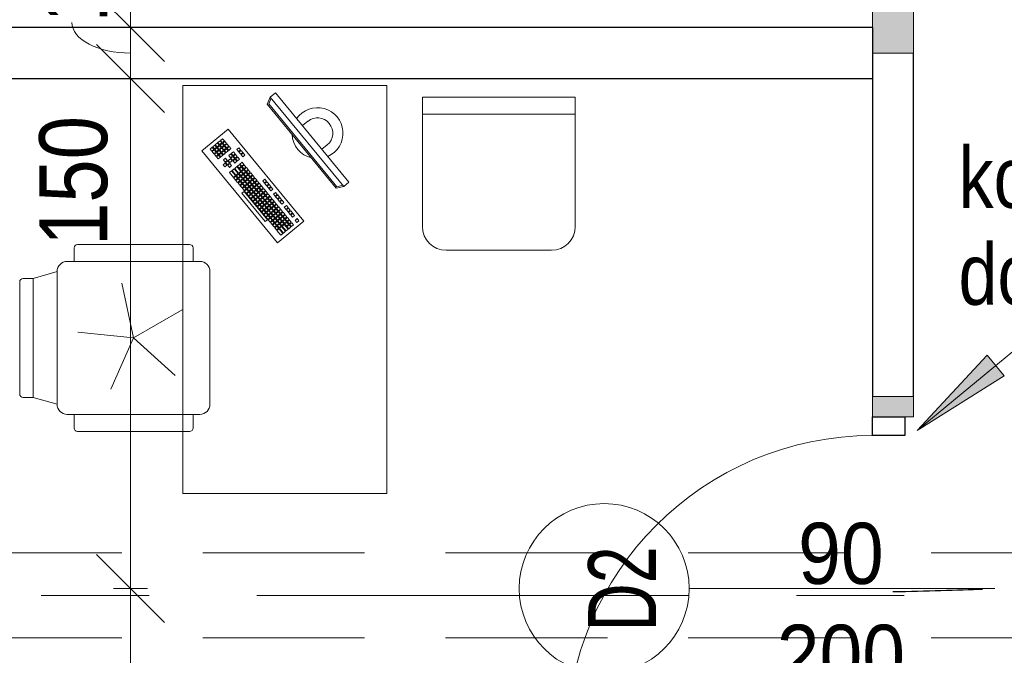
# Model space of a CAD drawing. Header units: centimetres. Extents: x -1631 to 21770, y -8842 to 3590.
# Tile 46 of 87: x 34 to 324, y 391 to 578. Entities that reach past the tile are written whole.
import ezdxf

# ---------------------------------------------------------------- set-up
doc = ezdxf.new("R2010")
doc.units = ezdxf.units.CM
for name, pattern in [('Dash', [60, 30, -30]), ('Oś', [222.25, 127, -31.75, 31.75, -31.75]), ('Ukryte', [71.438, 47.625, -23.813])]:
    doc.linetypes.add(name, pattern=pattern)
for name, color, linetype, lineweight in [('A-ANNO-DIMS', 211, 'Continuous', 13), ('A-ANNO-DIMS-100', 211, 'Continuous', 13), ('A-ANNO-NOTE', 131, 'Continuous', 9), ('A-DETL', 90, 'Continuous', 9), ('A-DETL-GENF', 92, 'Continuous', 9), ('A-DETL-HDLN', 90, 'Ukryte', 9), ('A-DETL-MEDM', 33, 'Continuous', 13), ('A-DOOR', 31, 'Continuous', 13), ('A-WALL', 113, 'Continuous', 13), ('A-WALL-PATT', 111, 'Continuous', 13), ('G-ANNO-TEXT', 231, 'Continuous', 13), ('I-FURN', 30, 'Continuous', 9), ('S-GRID', 1, 'Continuous', 13)]:
    doc.layers.add(name, color=color, linetype=linetype, lineweight=lineweight)
doc.styles.add('Arial', font='arial.ttf', dxfattribs={"width": 0.9, "height": 18})
doc.styles.add('Arial Narrow_5', font='ARIALN.TTF', dxfattribs={"height": 20})
doc.styles.add('Arial Narrow_6', font='ARIALN.TTF', dxfattribs={"height": 18})
doc.styles.add('Arial_1', font='arial.ttf', dxfattribs={"width": 0.7, "height": 20})
doc.dimstyles.new('Diagonal_1_100__0__wewnętrzne', dxfattribs={"dimscale": 30.48, "dimtxt": 20.468619, "dimasz": 0.656168, "dimexe": 0.164042, "dimexo": 0.0625, "dimgap": 0.032808, "dimtad": 1, "dimdec": 0, "dimdsep": 46, "dimtxsty": 'Arial Narrow_5', "dimblk1": 'OBLIQUE', "dimblk2": 'OBLIQUE', "dimsah": 1, "dimcen": 0.09, "dimazin": 0, "dimtfac": 1, "dimtdec": 4, "dimtix": 1, "dimtmove": 1, "dimatfit": 3, "dimfxl": 0, "dimtvp": 1, "dimtolj": 1, "dimtzin": 0, "dimarcsym": 0})
doc.dimstyles.new('Diagonal_1_100__0__wewnętrzne_1', dxfattribs={"dimscale": 30.48, "dimtxt": 20.468619, "dimasz": 0.656168, "dimexe": 0.164042, "dimexo": 0.0625, "dimgap": 0.032808, "dimtad": 1, "dimdec": 0, "dimdsep": 46, "dimtxsty": 'Arial Narrow_5', "dimblk1": 'OBLIQUE', "dimblk2": 'OBLIQUE', "dimsah": 1, "dimcen": 0.09, "dimazin": 0, "dimtfac": 1, "dimtdec": 4, "dimtix": 1, "dimtmove": 0, "dimatfit": 3, "dimfxl": 0, "dimtvp": 1, "dimtolj": 1, "dimtzin": 0, "dimarcsym": 0})
doc.dimstyles.new('Diagonal_1_100__0__wewnętrzne_2', dxfattribs={"dimscale": 30.48, "dimtxt": 20.468619, "dimasz": 0.656168, "dimexe": 0.164042, "dimexo": 0.0625, "dimgap": 0.032808, "dimtad": 1, "dimdec": 0, "dimdsep": 46, "dimtxsty": 'Arial Narrow_5', "dimblk1": 'OBLIQUE', "dimblk2": 'OBLIQUE', "dimsah": 1, "dimcen": 0.09, "dimazin": 0, "dimtfac": 1, "dimtdec": 4, "dimtix": 1, "dimtmove": 2, "dimatfit": 3, "dimfxl": 0, "dimtvp": 1, "dimtolj": 1, "dimtzin": 0, "dimarcsym": 0})

# ---------------------------------------------------------------- blocks, each defined once
blk = doc.blocks.new('DRZWI 1S - automatyczna etykieta - Drzwi 90-2322410-5_piętro III __10_50 m_ - stan projektowany')
at = {"layer": 'A-DETL-GENF'}
for p, q in [((-50.5, 3.5), (-45, 3.5)), ((-50.5, -6), (-50.5, 3.5)), ((-45, 3.5), (-45, -6)), ((45, 3.5), (50.5, 3.5)), ((45, -6), (45, 3.5)), ((50.5, 3.5), (50.5, -6)), ((-45, -6), (-50.5, -6)), ((50.5, -6), (45, -6))]:
    blk.add_line(p, q, dxfattribs=at)
at = {"layer": 'A-DETL-MEDM', "lineweight": 25}
for p, q in [((-50.5, -6), (-50.5, 3.5)), ((-50.5, 3.5), (-45, 3.5)), ((-45, 3.5), (-45, -6)), ((45, 3.5), (45, -6)), ((50.5, 3.5), (45, 3.5)), ((50.5, -6), (50.5, 3.5)), ((-45, -6), (-50.5, -6)), ((45, -6), (50.5, -6))]:
    blk.add_line(p, q, dxfattribs=at)
at = {"layer": 'A-DOOR'}
blk.add_line((45, -6), (45, -96), dxfattribs=at)
blk.add_arc((45, -6), 90, 180, 270, dxfattribs=at)
blk = doc.blocks.new('biurko lekarskie 60x120 - biurko lekarskie 60x120-1270917-5_piętro III __10_50 m_ - stan projektowany')
at = {"layer": 'I-FURN'}
for p, q in [((-76.23, 30), (43.77, 30)), ((-76.23, -30), (-76.23, 30)), ((43.77, 30), (43.77, -30)), ((-2.52, 2.15), (24.52, 24.38)), ((24.52, 24.38), (30.87, 16.66)), ((23.52, 20.71), (22.9, 20.21)), ((24.03, 20.1), (23.52, 20.71)), ((24.29, 21.35), (23.67, 20.84)), ((23.67, 20.84), (24.18, 20.22)), ((24.18, 20.22), (24.8, 20.73)), ((24.8, 20.73), (24.29, 21.35)), ((24.93, 20.58), (24.31, 20.07)), ((25.06, 21.99), (24.45, 21.48)), ((24.45, 21.48), (24.95, 20.86)), ((25.43, 19.96), (24.93, 20.58)), ((24.95, 20.86), (25.57, 21.37)), ((25.57, 21.37), (25.06, 21.99)), ((25.7, 21.21), (25.08, 20.7)), ((25.08, 20.7), (25.59, 20.09)), ((25.59, 20.09), (26.21, 20.59)), ((26.21, 20.59), (25.7, 21.21)), ((26.33, 20.44), (25.72, 19.93)), ((26.84, 19.82), (26.33, 20.44)), ((20.43, 18.17), (19.81, 17.67)), ((19.81, 17.67), (20.32, 17.05)), ((20.32, 17.05), (20.94, 17.56)), ((20.94, 17.56), (20.43, 18.17)), ((21.06, 17.4), (20.45, 16.89)), ((21.57, 16.78), (21.06, 17.4)), ((21.84, 18.04), (21.22, 17.53)), ((21.22, 17.53), (21.73, 16.91)), ((21.73, 16.91), (22.34, 17.42)), ((22.34, 17.42), (21.84, 18.04)), ((22.75, 20.08), (22.13, 19.57)), ((22.13, 19.57), (22.64, 18.95)), ((22.64, 18.95), (23.25, 19.46)), ((23.25, 19.46), (22.75, 20.08)), ((23.38, 19.31), (22.76, 18.8)), ((22.76, 18.8), (23.27, 18.18)), ((22.9, 20.21), (23.41, 19.59)), ((23.27, 18.18), (23.89, 18.69)), ((23.89, 18.69), (23.38, 19.31)), ((24.02, 18.53), (23.4, 18.03)), ((23.4, 18.03), (23.91, 17.41)), ((23.41, 19.59), (24.03, 20.1)), ((24.15, 19.94), (23.54, 19.43)), ((23.54, 19.43), (24.04, 18.82)), ((23.91, 17.41), (24.52, 17.92)), ((24.52, 17.92), (24.02, 18.53)), ((24.65, 17.76), (24.03, 17.25)), ((24.04, 18.82), (24.66, 19.32)), ((24.66, 19.32), (24.15, 19.94)), ((24.79, 19.17), (24.17, 18.66)), ((24.17, 18.66), (24.68, 18.04)), ((24.31, 20.07), (24.82, 19.45)), ((25.16, 17.14), (24.65, 17.76)), ((24.68, 18.04), (25.3, 18.55)), ((25.3, 18.55), (24.79, 19.17)), ((25.42, 18.4), (24.81, 17.89)), ((24.81, 17.89), (25.31, 17.27)), ((24.82, 19.45), (25.43, 19.96)), ((25.56, 19.81), (24.94, 19.3)), ((24.94, 19.3), (25.45, 18.68)), ((25.31, 17.27), (25.93, 17.78)), ((25.93, 17.78), (25.42, 18.4)), ((26.06, 17.63), (25.44, 17.12)), ((25.45, 18.68), (26.07, 19.19)), ((26.07, 19.19), (25.56, 19.81)), ((26.2, 19.03), (25.58, 18.52)), ((25.58, 18.52), (26.09, 17.91)), ((25.72, 19.93), (26.22, 19.31)), ((26.57, 17.01), (26.06, 17.63)), ((26.09, 17.91), (26.7, 18.41)), ((26.7, 18.41), (26.2, 19.03)), ((26.83, 18.26), (26.21, 17.75)), ((26.21, 17.75), (26.72, 17.13)), ((26.22, 19.31), (26.84, 19.82)), ((26.97, 19.67), (26.35, 19.16)), ((26.35, 19.16), (26.86, 18.54)), ((26.72, 17.13), (27.34, 17.64)), ((27.34, 17.64), (26.83, 18.26)), ((26.86, 18.54), (27.48, 19.05)), ((27.48, 19.05), (26.97, 19.67)), ((27.6, 18.9), (26.99, 18.39)), ((26.99, 18.39), (27.49, 17.77)), ((27.49, 17.77), (28.11, 18.28)), ((28.11, 18.28), (27.6, 18.9)), ((30.87, 16.66), (3.83, -5.57)), ((16.57, 15), (15.95, 14.49)), ((15.95, 14.49), (16.46, 13.87)), ((17.08, 14.38), (16.57, 15)), ((18.11, 16.27), (16.72, 15.13)), ((16.72, 15.13), (17.23, 14.51)), ((17.23, 14.51), (18.62, 15.65)), ((18.75, 15.5), (17.36, 14.35)), ((17.86, 13.74), (19.26, 14.88)), ((19.38, 14.72), (17.99, 13.58)), ((18.62, 15.65), (18.11, 16.27)), ((19.26, 14.88), (18.75, 15.5)), ((19.89, 14.11), (19.38, 14.72)), ((20.29, 16.77), (19.67, 16.26)), ((19.67, 16.26), (20.18, 15.64)), ((20.18, 15.64), (20.8, 16.15)), ((20.8, 16.15), (20.29, 16.77)), ((20.45, 16.89), (20.95, 16.28)), ((21.56, 15.22), (20.94, 14.71)), ((20.94, 14.71), (21.45, 14.1)), ((20.95, 16.28), (21.57, 16.78)), ((21.7, 16.63), (21.08, 16.12)), ((21.08, 16.12), (21.59, 15.5)), ((21.45, 14.1), (22.07, 14.6)), ((22.07, 14.6), (21.56, 15.22)), ((21.59, 15.5), (22.21, 16.01)), ((22.21, 16.01), (21.7, 16.63)), ((22.33, 15.86), (21.72, 15.35)), ((21.72, 15.35), (22.22, 14.73)), ((22.22, 14.73), (22.84, 15.24)), ((22.84, 15.24), (22.33, 15.86)), ((22.97, 15.08), (22.35, 14.58)), ((22.35, 14.58), (22.86, 13.96)), ((23.11, 16.49), (22.49, 15.98)), ((22.49, 15.98), (23, 15.37)), ((23.48, 14.47), (22.97, 15.08)), ((23, 15.37), (23.61, 15.87)), ((23.61, 15.87), (23.11, 16.49)), ((23.74, 15.72), (23.12, 15.21)), ((23.12, 15.21), (23.63, 14.59)), ((23.63, 14.59), (24.25, 15.1)), ((24.25, 15.1), (23.74, 15.72)), ((24.03, 17.25), (24.54, 16.64)), ((24.54, 16.64), (25.16, 17.14)), ((25.29, 16.99), (24.67, 16.48)), ((24.67, 16.48), (25.18, 15.86)), ((25.18, 15.86), (25.79, 16.37)), ((25.79, 16.37), (25.29, 16.99)), ((25.44, 17.12), (25.95, 16.5)), ((25.95, 16.5), (26.57, 17.01)), ((3.73, 5.74), (12.07, 12.6)), ((12.58, 11.98), (4.24, 5.12)), ((12.07, 12.6), (12.58, 11.98)), ((12.71, 11.82), (12.09, 11.31)), ((13.21, 11.2), (12.71, 11.82)), ((13.48, 12.46), (12.86, 11.95)), ((12.86, 11.95), (13.37, 11.33)), ((13.37, 11.33), (13.99, 11.84)), ((13.99, 11.84), (13.48, 12.46)), ((14.11, 11.69), (13.49, 11.18)), ((14.25, 13.09), (13.63, 12.58)), ((13.63, 12.58), (14.14, 11.97)), ((14.62, 11.07), (14.11, 11.69)), ((14.14, 11.97), (14.76, 12.48)), ((14.76, 12.48), (14.25, 13.09)), ((14.88, 12.32), (14.27, 11.81)), ((14.27, 11.81), (14.78, 11.19)), ((15.02, 13.73), (14.4, 13.22)), ((14.4, 13.22), (14.91, 12.6)), ((14.78, 11.19), (15.39, 11.7)), ((15.39, 11.7), (14.88, 12.32)), ((14.91, 12.6), (15.53, 13.11)), ((15.53, 13.11), (15.02, 13.73)), ((15.66, 12.96), (15.04, 12.45)), ((15.04, 12.45), (15.55, 11.83)), ((15.79, 14.36), (15.18, 13.86)), ((15.18, 13.86), (15.68, 13.24)), ((15.55, 11.83), (16.17, 12.34)), ((16.17, 12.34), (15.66, 12.96)), ((16.29, 12.18), (15.67, 11.68)), ((15.67, 11.68), (16.18, 11.06)), ((15.68, 13.24), (16.3, 13.75)), ((16.3, 13.75), (15.79, 14.36)), ((16.43, 13.59), (15.81, 13.08)), ((15.81, 13.08), (16.32, 12.46)), ((16.8, 11.57), (16.29, 12.18)), ((16.32, 12.46), (16.94, 12.97)), ((16.94, 12.97), (16.43, 13.59)), ((17.06, 12.82), (16.45, 12.31)), ((16.45, 12.31), (16.96, 11.69)), ((16.46, 13.87), (17.08, 14.38)), ((17.2, 14.23), (16.58, 13.72)), ((16.58, 13.72), (17.09, 13.1)), ((16.96, 11.69), (17.57, 12.2)), ((17.57, 12.2), (17.06, 12.82)), ((17.7, 12.05), (17.08, 11.54)), ((17.09, 13.1), (17.71, 13.61)), ((17.71, 13.61), (17.2, 14.23)), ((17.84, 13.45), (17.22, 12.95)), ((17.22, 12.95), (17.73, 12.33)), ((17.36, 14.35), (17.86, 13.74)), ((18.21, 11.43), (17.7, 12.05)), ((17.73, 12.33), (18.35, 12.84)), ((18.35, 12.84), (17.84, 13.45)), ((18.47, 12.68), (17.85, 12.17)), ((17.85, 12.17), (18.36, 11.56)), ((17.99, 13.58), (18.5, 12.96)), ((18.36, 11.56), (18.98, 12.06)), ((18.98, 12.06), (18.47, 12.68)), ((19.11, 11.91), (18.49, 11.4)), ((18.5, 12.96), (19.89, 14.11)), ((19.24, 13.32), (18.63, 12.81)), ((18.63, 12.81), (19.14, 12.19)), ((19.62, 11.29), (19.11, 11.91)), ((19.14, 12.19), (19.75, 12.7)), ((19.75, 12.7), (19.24, 13.32)), ((19.88, 12.54), (19.26, 12.04)), ((19.26, 12.04), (19.77, 11.42)), ((20.02, 13.95), (19.4, 13.44)), ((19.4, 13.44), (19.91, 12.83)), ((19.77, 11.42), (20.39, 11.93)), ((20.39, 11.93), (19.88, 12.54)), ((19.91, 12.83), (20.53, 13.33)), ((20.53, 13.33), (20.02, 13.95)), ((20.65, 13.18), (20.03, 12.67)), ((20.03, 12.67), (20.54, 12.05)), ((20.54, 12.05), (21.16, 12.56)), ((21.16, 12.56), (20.65, 13.18)), ((22.2, 14.45), (21.58, 13.94)), ((21.58, 13.94), (22.09, 13.32)), ((22.09, 13.32), (22.71, 13.83)), ((22.71, 13.83), (22.2, 14.45)), ((23.39, 12.84), (22.77, 12.33)), ((22.77, 12.33), (23.28, 11.72)), ((22.86, 13.96), (23.48, 14.47)), ((23.28, 11.72), (23.9, 12.22)), ((23.9, 12.22), (23.39, 12.84)), ((24.16, 13.48), (23.54, 12.97)), ((23.54, 12.97), (24.05, 12.35)), ((24.05, 12.35), (24.67, 12.86)), ((24.67, 12.86), (24.16, 13.48)), ((24.93, 14.11), (24.32, 13.6)), ((24.32, 13.6), (24.83, 12.99)), ((24.83, 12.99), (25.44, 13.49)), ((25.44, 13.49), (24.93, 14.11)), ((9.62, 9.28), (9, 8.77)), ((9, 8.77), (9.51, 8.16)), ((10.12, 8.66), (9.62, 9.28)), ((10.39, 9.92), (9.77, 9.41)), ((9.77, 9.41), (10.28, 8.79)), ((10.28, 8.79), (10.9, 9.3)), ((10.9, 9.3), (10.39, 9.92)), ((11.02, 9.15), (10.41, 8.64)), ((11.16, 10.55), (10.54, 10.04)), ((10.54, 10.04), (11.05, 9.43)), ((11.53, 8.53), (11.02, 9.15)), ((11.05, 9.43), (11.67, 9.93)), ((11.67, 9.93), (11.16, 10.55)), ((11.8, 9.78), (11.18, 9.27)), ((11.18, 9.27), (11.69, 8.65)), ((11.93, 11.19), (11.31, 10.68)), ((11.31, 10.68), (11.82, 10.06)), ((11.69, 8.65), (12.3, 9.16)), ((12.3, 9.16), (11.8, 9.78)), ((12.43, 9.01), (11.81, 8.5)), ((11.82, 10.06), (12.44, 10.57)), ((12.44, 10.57), (11.93, 11.19)), ((12.57, 10.42), (11.95, 9.91)), ((11.95, 9.91), (12.46, 9.29)), ((12.09, 11.31), (12.6, 10.7)), ((12.94, 8.39), (12.43, 9.01)), ((12.46, 9.29), (13.08, 9.8)), ((13.08, 9.8), (12.57, 10.42)), ((13.2, 9.64), (12.58, 9.13)), ((12.58, 9.13), (13.09, 8.52)), ((12.6, 10.7), (13.21, 11.2)), ((13.34, 11.05), (12.72, 10.54)), ((12.72, 10.54), (13.23, 9.92)), ((13.09, 8.52), (13.71, 9.02)), ((13.71, 9.02), (13.2, 9.64)), ((13.84, 8.87), (13.22, 8.36)), ((13.23, 9.92), (13.85, 10.43)), ((13.85, 10.43), (13.34, 11.05)), ((13.98, 10.28), (13.36, 9.77)), ((13.36, 9.77), (13.87, 9.15)), ((13.49, 11.18), (14, 10.56)), ((14.35, 8.25), (13.84, 8.87)), ((13.87, 9.15), (14.48, 9.66)), ((14.48, 9.66), (13.98, 10.28)), ((14.61, 9.51), (13.99, 9)), ((13.99, 9), (14.5, 8.38)), ((14, 10.56), (14.62, 11.07)), ((14.75, 10.91), (14.13, 10.41)), ((14.13, 10.41), (14.64, 9.79)), ((14.5, 8.38), (15.12, 8.89)), ((15.12, 8.89), (14.61, 9.51)), ((15.25, 8.73), (14.63, 8.23)), ((14.64, 9.79), (15.26, 10.3)), ((15.26, 10.3), (14.75, 10.91)), ((15.38, 10.14), (14.76, 9.63)), ((14.76, 9.63), (15.27, 9.01)), ((15.52, 11.55), (14.9, 11.04)), ((14.9, 11.04), (15.41, 10.42)), ((15.75, 8.12), (15.25, 8.73)), ((15.27, 9.01), (15.89, 9.52)), ((15.89, 9.52), (15.38, 10.14)), ((16.02, 9.37), (15.4, 8.86)), ((15.4, 8.86), (15.91, 8.24)), ((15.41, 10.42), (16.03, 10.93)), ((16.03, 10.93), (15.52, 11.55)), ((16.16, 10.78), (15.54, 10.27)), ((15.54, 10.27), (16.05, 9.65)), ((15.91, 8.24), (16.53, 8.75)), ((16.53, 8.75), (16.02, 9.37)), ((16.05, 9.65), (16.66, 10.16)), ((16.66, 10.16), (16.16, 10.78)), ((16.79, 10), (16.17, 9.5)), ((16.17, 9.5), (16.68, 8.88)), ((16.18, 11.06), (16.8, 11.57)), ((16.93, 11.41), (16.31, 10.9)), ((16.31, 10.9), (16.82, 10.29)), ((16.68, 8.88), (17.3, 9.39)), ((17.3, 9.39), (16.79, 10)), ((16.82, 10.29), (17.44, 10.79)), ((17.44, 10.79), (16.93, 11.41)), ((17.56, 10.64), (16.94, 10.13)), ((16.94, 10.13), (17.45, 9.51)), ((17.08, 11.54), (17.59, 10.92)), ((17.45, 9.51), (18.07, 10.02)), ((18.07, 10.02), (17.56, 10.64)), ((17.59, 10.92), (18.21, 11.43)), ((18.34, 11.27), (17.72, 10.77)), ((17.72, 10.77), (18.23, 10.15)), ((18.23, 10.15), (18.84, 10.66)), ((18.84, 10.66), (18.34, 11.27)), ((18.49, 11.4), (19, 10.78)), ((19, 10.78), (19.62, 11.29)), ((5.75, 6.11), (5.14, 5.6)), ((6.26, 5.49), (5.75, 6.11)), ((5.91, 6.23), (6.53, 6.74)), ((6.42, 5.62), (5.91, 6.23)), ((7.03, 6.12), (6.42, 5.62)), ((6.53, 6.74), (7.03, 6.12)), ((6.54, 5.46), (7.16, 5.97)), ((7.3, 7.38), (6.68, 6.87)), ((6.68, 6.87), (7.19, 6.25)), ((7.16, 5.97), (7.67, 5.35)), ((7.19, 6.25), (7.81, 6.76)), ((7.81, 6.76), (7.3, 7.38)), ((7.93, 6.6), (7.32, 6.1)), ((7.32, 6.1), (7.82, 5.48)), ((8.07, 8.01), (7.45, 7.5)), ((7.45, 7.5), (7.96, 6.89)), ((7.82, 5.48), (8.44, 5.99)), ((8.44, 5.99), (7.93, 6.6)), ((8.57, 5.83), (7.95, 5.32)), ((7.96, 6.89), (8.58, 7.39)), ((9.21, 6.62), (8.07, 8.01)), ((8.71, 7.24), (8.09, 6.73)), ((8.09, 6.73), (8.6, 6.11)), ((8.84, 8.65), (8.23, 8.14)), ((8.23, 8.14), (8.73, 7.52)), ((9.08, 5.21), (8.57, 5.83)), ((8.6, 6.11), (9.21, 6.62)), ((9.34, 6.47), (8.72, 5.96)), ((8.72, 5.96), (9.23, 5.34)), ((8.73, 7.52), (9.35, 8.03)), ((9.35, 8.03), (8.84, 8.65)), ((9.48, 7.87), (8.86, 7.37)), ((8.86, 7.37), (9.37, 6.75)), ((9.23, 5.34), (9.85, 5.85)), ((9.85, 5.85), (9.34, 6.47)), ((9.37, 6.75), (9.99, 7.26)), ((9.99, 7.26), (9.48, 7.87)), ((10.11, 7.1), (9.5, 6.59)), ((9.5, 6.59), (10, 5.98)), ((9.51, 8.16), (10.12, 8.66)), ((10.25, 8.51), (9.63, 8)), ((9.63, 8), (10.14, 7.38)), ((10, 5.98), (10.62, 6.48)), ((10.62, 6.48), (10.11, 7.1)), ((10.75, 6.33), (10.13, 5.82)), ((10.13, 5.82), (10.64, 5.2)), ((10.14, 7.38), (10.76, 7.89)), ((10.76, 7.89), (10.25, 8.51)), ((10.89, 7.74), (10.27, 7.23)), ((10.27, 7.23), (10.78, 6.61)), ((10.41, 8.64), (10.91, 8.02)), ((11.26, 5.71), (10.75, 6.33)), ((10.78, 6.61), (11.39, 7.12)), ((11.39, 7.12), (10.89, 7.74)), ((11.52, 6.97), (10.9, 6.46)), ((10.9, 6.46), (11.41, 5.84)), ((10.91, 8.02), (11.53, 8.53)), ((11.66, 8.37), (11.04, 7.86)), ((11.04, 7.86), (11.55, 7.25)), ((11.41, 5.84), (12.03, 6.35)), ((12.03, 6.35), (11.52, 6.97)), ((12.16, 6.19), (11.54, 5.68)), ((11.55, 7.25), (12.17, 7.75)), ((12.17, 7.75), (11.66, 8.37)), ((12.29, 7.6), (11.68, 7.09)), ((11.68, 7.09), (12.18, 6.47)), ((11.81, 8.5), (12.32, 7.88)), ((12.66, 5.57), (12.16, 6.19)), ((12.18, 6.47), (12.8, 6.98)), ((12.8, 6.98), (12.29, 7.6)), ((12.93, 6.83), (12.31, 6.32)), ((12.31, 6.32), (12.82, 5.7)), ((12.32, 7.88), (12.94, 8.39)), ((13.07, 8.24), (12.45, 7.73)), ((12.45, 7.73), (12.96, 7.11)), ((12.82, 5.7), (13.44, 6.21)), ((13.44, 6.21), (12.93, 6.83)), ((12.96, 7.11), (13.57, 7.62)), ((13.57, 7.62), (13.07, 8.24)), ((13.7, 7.46), (13.08, 6.95)), ((13.08, 6.95), (13.59, 6.34)), ((13.22, 8.36), (13.73, 7.74)), ((13.59, 6.34), (14.21, 6.85)), ((14.21, 6.85), (13.7, 7.46)), ((13.73, 7.74), (14.35, 8.25)), ((14.47, 8.1), (13.86, 7.59)), ((13.86, 7.59), (14.36, 6.97)), ((14.89, 5.85), (14.28, 5.35)), ((14.36, 6.97), (14.98, 7.48)), ((14.98, 7.48), (14.47, 8.1)), ((14.63, 8.23), (15.14, 7.61)), ((15.4, 5.24), (14.89, 5.85)), ((15.67, 6.49), (15.05, 5.98)), ((15.05, 5.98), (15.56, 5.36)), ((15.14, 7.61), (15.75, 8.12)), ((15.56, 5.36), (16.17, 5.87)), ((16.17, 5.87), (15.67, 6.49)), ((1.89, 2.93), (1.27, 2.42)), ((2.4, 2.31), (1.89, 2.93)), ((2.66, 3.57), (2.05, 3.06)), ((2.05, 3.06), (2.55, 2.44)), ((2.55, 2.44), (3.17, 2.95)), ((3.17, 2.95), (2.66, 3.57)), ((3.44, 4.2), (2.82, 3.69)), ((2.82, 3.69), (3.33, 3.08)), ((3.33, 3.08), (3.94, 3.58)), ((3.94, 3.58), (3.44, 4.2)), ((4.07, 3.43), (3.45, 2.92)), ((3.45, 2.92), (3.96, 2.3)), ((4.21, 4.84), (3.59, 4.33)), ((3.59, 4.33), (4.1, 3.71)), ((4.24, 5.12), (3.73, 5.74)), ((4.58, 2.81), (4.07, 3.43)), ((4.1, 3.71), (4.72, 4.22)), ((4.72, 4.22), (4.21, 4.84)), ((4.84, 4.06), (4.23, 3.56)), ((4.23, 3.56), (4.73, 2.94)), ((4.98, 5.47), (4.36, 4.96)), ((4.36, 4.96), (4.87, 4.35)), ((4.73, 2.94), (5.35, 3.45)), ((5.35, 3.45), (4.84, 4.06)), ((5.48, 3.29), (4.86, 2.78)), ((4.87, 4.35), (5.49, 4.85)), ((5.49, 4.85), (4.98, 5.47)), ((5.62, 4.7), (5, 4.19)), ((5, 4.19), (5.51, 3.57)), ((5.14, 5.6), (5.64, 4.98)), ((5.99, 2.67), (5.48, 3.29)), ((5.51, 3.57), (6.12, 4.08)), ((6.12, 4.08), (5.62, 4.7)), ((6.25, 3.93), (5.63, 3.42)), ((5.63, 3.42), (6.14, 2.8)), ((5.64, 4.98), (6.26, 5.49)), ((6.39, 5.33), (5.77, 4.83)), ((5.77, 4.83), (6.28, 4.21)), ((6.14, 2.8), (6.76, 3.31)), ((6.76, 3.31), (6.25, 3.93)), ((6.89, 3.15), (6.27, 2.65)), ((6.28, 4.21), (6.9, 4.72)), ((6.9, 4.72), (6.39, 5.33)), ((7.02, 4.56), (6.41, 4.05)), ((6.41, 4.05), (6.91, 3.44)), ((7.05, 4.84), (6.54, 5.46)), ((7.39, 2.54), (6.89, 3.15)), ((6.91, 3.44), (7.53, 3.94)), ((7.53, 3.94), (7.02, 4.56)), ((7.66, 3.79), (7.04, 3.28)), ((7.04, 3.28), (7.55, 2.66)), ((7.67, 5.35), (7.05, 4.84)), ((7.18, 4.69), (7.8, 5.2)), ((7.69, 4.07), (7.18, 4.69)), ((7.55, 2.66), (8.17, 3.17)), ((8.17, 3.17), (7.66, 3.79)), ((8.29, 3.02), (7.68, 2.51)), ((8.3, 4.58), (7.69, 4.07)), ((7.8, 5.2), (8.3, 4.58)), ((7.81, 3.92), (8.43, 4.42)), ((8.32, 3.3), (7.81, 3.92)), ((7.95, 5.32), (8.46, 4.71)), ((8.8, 2.4), (8.29, 3.02)), ((8.94, 3.81), (8.32, 3.3)), ((8.43, 4.42), (8.94, 3.81)), ((8.45, 3.14), (9.07, 3.65)), ((8.96, 2.53), (8.45, 3.14)), ((8.46, 4.71), (9.08, 5.21)), ((9.2, 5.06), (8.59, 4.55)), ((8.59, 4.55), (9.09, 3.93)), ((9.57, 3.03), (8.96, 2.53)), ((9.07, 3.65), (9.57, 3.03)), ((9.09, 3.93), (9.71, 4.44)), ((9.71, 4.44), (9.2, 5.06)), ((9.84, 4.29), (9.22, 3.78)), ((9.22, 3.78), (9.73, 3.16)), ((9.98, 5.69), (9.36, 5.19)), ((9.36, 5.19), (9.87, 4.57)), ((9.73, 3.16), (10.35, 3.67)), ((10.35, 3.67), (9.84, 4.29)), ((9.87, 4.57), (10.48, 5.08)), ((10.48, 5.08), (9.98, 5.69)), ((10.61, 4.92), (9.99, 4.41)), ((9.99, 4.41), (10.5, 3.8)), ((10.5, 3.8), (11.12, 4.3)), ((11.12, 4.3), (10.61, 4.92)), ((10.64, 5.2), (11.26, 5.71)), ((11.38, 5.56), (10.77, 5.05)), ((10.77, 5.05), (11.27, 4.43)), ((11.8, 3.31), (11.19, 2.81)), ((11.27, 4.43), (11.89, 4.94)), ((11.89, 4.94), (11.38, 5.56)), ((11.54, 5.68), (12.05, 5.07)), ((12.31, 2.7), (11.8, 3.31)), ((12.05, 5.07), (12.66, 5.57)), ((13.35, 4.58), (12.73, 4.08)), ((12.73, 4.08), (13.24, 3.46)), ((13.24, 3.46), (13.86, 3.97)), ((13.86, 3.97), (13.35, 4.58)), ((14.12, 5.22), (13.5, 4.71)), ((13.5, 4.71), (14.01, 4.09)), ((13.54, -15.18), (38.3, 5.18)), ((13.99, -15.33), (38.36, 4.71)), ((14.01, 4.09), (14.63, 4.6)), ((14.06, -17.34), (40.32, 4.25)), ((14.63, 4.6), (14.12, 5.22)), ((14.28, 5.35), (14.78, 4.73)), ((14.78, 4.73), (15.4, 5.24)), ((38.3, 5.18), (40.32, 4.25)), ((38.36, 4.71), (39.99, 3.98)), ((40.32, 4.25), (41.59, 2.71)), ((3.83, -5.57), (-2.52, 2.15)), ((1.12, 2.3), (-0.27, 1.15)), ((-0.27, 1.15), (0.24, 0.53)), ((0.24, 0.53), (1.63, 1.68)), ((1.75, 1.52), (0.36, 0.38)), ((0.36, 0.38), (0.87, -0.24)), ((0.87, -0.24), (2.26, 0.91)), ((2.39, 0.75), (1, -0.39)), ((1.63, 1.68), (1.12, 2.3)), ((1.27, 2.42), (1.78, 1.8)), ((1.51, -1.01), (2.9, 0.13)), ((2.26, 0.91), (1.75, 1.52)), ((1.78, 1.8), (2.4, 2.31)), ((2.53, 2.16), (1.91, 1.65)), ((1.91, 1.65), (2.42, 1.03)), ((2.9, 0.13), (2.39, 0.75)), ((2.42, 1.03), (3.03, 1.54)), ((3.03, 1.54), (2.53, 2.16)), ((3.16, 1.39), (2.54, 0.88)), ((2.54, 0.88), (3.05, 0.26)), ((3.3, 2.79), (2.68, 2.29)), ((2.68, 2.29), (3.19, 1.67)), ((3.05, 0.26), (3.67, 0.77)), ((3.67, 0.77), (3.16, 1.39)), ((3.8, 0.61), (3.18, 0.11)), ((3.18, 0.11), (3.69, -0.51)), ((3.19, 1.67), (3.81, 2.18)), ((3.81, 2.18), (3.3, 2.79)), ((3.93, 2.02), (3.32, 1.51)), ((3.32, 1.51), (3.82, 0.9)), ((4.31, 0), (3.8, 0.61)), ((3.82, 0.9), (4.44, 1.4)), ((4.44, 1.4), (3.93, 2.02)), ((4.57, 1.25), (3.95, 0.74)), ((3.95, 0.74), (4.46, 0.12)), ((3.96, 2.3), (4.58, 2.81)), ((4.71, 2.66), (4.09, 2.15)), ((4.09, 2.15), (4.6, 1.53)), ((4.46, 0.12), (5.08, 0.63)), ((5.08, 0.63), (4.57, 1.25)), ((5.2, 0.48), (4.59, -0.03)), ((4.6, 1.53), (5.21, 2.04)), ((5.21, 2.04), (4.71, 2.66)), ((5.34, 1.88), (4.72, 1.38)), ((4.72, 1.38), (5.23, 0.76)), ((4.86, 2.78), (5.37, 2.17)), ((5.71, -0.14), (5.2, 0.48)), ((5.23, 0.76), (5.85, 1.27)), ((5.85, 1.27), (5.34, 1.88)), ((5.98, 1.11), (5.36, 0.6)), ((5.36, 0.6), (5.87, -0.01)), ((5.37, 2.17), (5.99, 2.67)), ((6.11, 2.52), (5.5, 2.01)), ((5.5, 2.01), (6, 1.39)), ((5.87, -0.01), (6.48, 0.49)), ((6.48, 0.49), (5.98, 1.11)), ((6, 1.39), (6.62, 1.9)), ((6.62, 1.9), (6.11, 2.52)), ((6.75, 1.75), (6.13, 1.24)), ((6.13, 1.24), (6.64, 0.62)), ((6.27, 2.65), (6.78, 2.03)), ((6.64, 0.62), (7.26, 1.13)), ((7.26, 1.13), (6.75, 1.75)), ((6.78, 2.03), (7.39, 2.54)), ((7.52, 2.38), (6.9, 1.87)), ((6.9, 1.87), (7.41, 1.26)), ((7.94, 0.14), (7.32, -0.37)), ((7.41, 1.26), (8.03, 1.76)), ((8.03, 1.76), (7.52, 2.38)), ((7.68, 2.51), (8.18, 1.89)), ((8.45, -0.48), (7.94, 0.14)), ((8.18, 1.89), (8.8, 2.4)), ((9.49, 1.41), (8.87, 0.9)), ((8.87, 0.9), (9.38, 0.28)), ((9.38, 0.28), (10, 0.79)), ((10, 0.79), (9.49, 1.41)), ((9.64, 1.54), (10.26, 2.04)), ((10.15, 0.92), (9.64, 1.54)), ((10.77, 1.43), (10.15, 0.92)), ((10.26, 2.04), (10.77, 1.43)), ((11.03, 2.68), (10.41, 2.17)), ((10.41, 2.17), (10.92, 1.55)), ((10.92, 1.55), (11.54, 2.06)), ((11.54, 2.06), (11.03, 2.68)), ((11.19, 2.81), (11.69, 2.19)), ((11.69, 2.19), (12.31, 2.7)), ((41.59, 2.71), (15.33, -18.89)), ((1, -0.39), (1.51, -1.01)), ((2.25, -0.66), (1.63, -1.16)), ((1.63, -1.16), (2.14, -1.78)), ((2.14, -1.78), (2.76, -1.27)), ((2.76, -1.27), (2.25, -0.66)), ((2.89, -1.43), (2.27, -1.94)), ((2.27, -1.94), (2.78, -2.56)), ((3.02, -0.02), (2.41, -0.53)), ((2.41, -0.53), (2.91, -1.15)), ((2.78, -2.56), (3.4, -2.05)), ((3.4, -2.05), (2.89, -1.43)), ((2.91, -1.15), (3.53, -0.64)), ((3.53, -0.64), (3.02, -0.02)), ((3.66, -0.79), (3.04, -1.3)), ((3.04, -1.3), (3.55, -1.92)), ((3.55, -1.92), (4.17, -1.41)), ((4.17, -1.41), (3.66, -0.79)), ((3.69, -0.51), (4.31, 0)), ((4.43, -0.16), (3.81, -0.67)), ((3.81, -0.67), (4.32, -1.28)), ((4.32, -1.28), (4.94, -0.78)), ((4.94, -0.78), (4.43, -0.16)), ((4.59, -0.03), (5.09, -0.65)), ((5.63, -1.77), (5.01, -2.28)), ((5.01, -2.28), (5.52, -2.89)), ((5.09, -0.65), (5.71, -0.14)), ((5.52, -2.89), (6.13, -2.38)), ((6.13, -2.38), (5.63, -1.77)), ((6.4, -1.13), (5.78, -1.64)), ((5.78, -1.64), (6.29, -2.26)), ((6.29, -2.26), (6.91, -1.75)), ((6.91, -1.75), (6.4, -1.13)), ((7.17, -0.5), (6.55, -1)), ((6.55, -1), (7.06, -1.62)), ((7.06, -1.62), (7.68, -1.11)), ((7.68, -1.11), (7.17, -0.5)), ((7.32, -0.37), (7.83, -0.99)), ((7.83, -0.99), (8.45, -0.48)), ((4.08, -3.04), (3.46, -3.55)), ((3.46, -3.55), (3.97, -4.16)), ((3.97, -4.16), (4.59, -3.66)), ((4.59, -3.66), (4.08, -3.04)), ((33.21, -6.78), (31.94, -5.23)), ((26.25, -12.49), (24.98, -10.95)), ((14.06, -17.34), (13.54, -15.18)), ((14.39, -17.07), (13.99, -15.33)), ((15.33, -18.89), (14.06, -17.34)), ((43.77, -30), (-76.23, -30))]:
    blk.add_line(p, q, dxfattribs=at)
for radius, start, end in [(7.5, 92.5607, 166.3005), (7.5, 203.9646, 54.8966), (4.5, 219.4306, 39.4306)]:
    blk.add_arc((29.73, -9.63), radius, start, end, dxfattribs=at)
blk = doc.blocks.new('krzesło obrotowe - krzesło obrotowe-1270918-5_piętro III __10_50 m_ - stan projektowany')
at = {"layer": 'I-FURN'}
for p, q in [((-17.5, 22.5), (-17.5, 26.5)), ((-16.5, 27.5), (16.5, 27.5)), ((17.5, 22.5), (17.5, 26.5)), ((-19.5, 22.5), (19.5, 22.5)), ((-29.5, 17.5), (-32.5, 17.5)), ((-22.5, 19.5), (-29.5, 17.5)), ((-29.5, -17.5), (-29.5, 17.5)), ((-22.5, -19.5), (-22.5, 19.5)), ((22.5, 19.5), (22.5, -19.5)), ((-33.5, -16.5), (-33.5, 16.5)), ((-3.43, 16.14), (0, 0)), ((0, 0), (14.29, 8.25)), ((0, 0), (-16.41, 1.72)), ((-6.71, -15.07), (0, 0)), ((0, 0), (12.26, -11.04)), ((-32.5, -17.5), (-29.5, -17.5)), ((-29.5, -17.5), (-22.5, -19.5)), ((19.5, -22.5), (-19.5, -22.5)), ((-17.5, -22.5), (-17.5, -26.5)), ((17.5, -22.5), (17.5, -26.5)), ((16.5, -27.5), (-16.5, -27.5))]:
    blk.add_line(p, q, dxfattribs=at)
for centre, radius, start, end in [((-16.5, 26.5), 1, 90, 180), ((16.5, 26.5), 1, 0, 90), ((-19.5, 19.5), 3, 90, 180), ((19.5, 19.5), 3, 360, 90), ((-32.5, 16.5), 1, 90, 180), ((-32.5, -16.5), 1, 180, 270), ((-19.5, -19.5), 3, 180, 270), ((19.5, -19.5), 3, 270, 0), ((-16.5, -26.5), 1, 180, 270), ((16.5, -26.5), 1, 270, 0)]:
    blk.add_arc(centre, radius, start, end, dxfattribs=at)
blk = doc.blocks.new('krzesło - krzesło-823058-5_piętro III __10_50 m_ - stan projektowany')
at = {"layer": 'I-FURN'}
for p, q in [((-22.5, 22.5), (-22.5, -15.5)), ((22.5, 22.5), (-22.5, 22.5)), ((22.5, -15.5), (22.5, 22.5)), ((22.5, 17.5), (-22.5, 17.5)), ((-15.5, -22.5), (15.5, -22.5))]:
    blk.add_line(p, q, dxfattribs=at)
for centre, start, end in [((-15.5, -15.5), 180, 270), ((15.5, -15.5), 270, 0)]:
    blk.add_arc(centre, 7, start, end, dxfattribs=at)
blk = doc.blocks.new('DIMBLOCK103-5_piętro III __10_50 m_ - stan projektowany')
at = {"layer": 'A-ANNO-DIMS-100', "transparency": 16777216}
for p, q in [((66.98, 410.33), (56.98, 420.33)), ((71.98, 410.33), (61.98, 410.33)), ((66.98, 132.33), (66.98, 410.33)), ((66.98, 410.33), (76.98, 400.33)), ((66.98, 410.33), (71.98, 410.33)), ((66.98, 132.33), (56.98, 142.33)), ((61.98, 132.33), (71.98, 132.33)), ((66.98, 132.33), (61.98, 132.33)), ((66.98, 132.33), (76.98, 122.33))]:
    blk.add_line(p, q, dxfattribs=at)
at = {"layer": 'A-ANNO-DIMS-100', "color": 0, "transparency": 16777216, "insert": (40.13, 252.32), "char_height": 20, "width": 45.6158, "attachment_point": 1, "rotation": 90, "line_spacing_factor": 0.974696, "style": 'Arial Narrow_5'}
blk.add_mtext('278', dxfattribs=at)
blk = doc.blocks.new('_Oblique')
at = {"color": 0, "linetype": 'ByBlock', "lineweight": -2}
blk.add_line((-0.5, -0.5), (0.5, 0.5), dxfattribs=at)
blk = doc.blocks.new('DIMBLOCK104-5_piętro III __10_50 m_ - stan projektowany')
at = {"layer": 'A-ANNO-DIMS-100', "transparency": 16777216}
for p, q in [((66.98, 560.33), (56.98, 570.33)), ((61.98, 560.33), (71.98, 560.33)), ((66.98, 560.33), (61.98, 560.33)), ((66.98, 410.33), (66.98, 560.33)), ((66.98, 560.33), (76.98, 550.33)), ((66.98, 410.33), (56.98, 420.33)), ((71.98, 410.33), (61.98, 410.33)), ((66.98, 410.33), (76.98, 400.33)), ((66.98, 410.33), (71.98, 410.33))]:
    blk.add_line(p, q, dxfattribs=at)
at = {"layer": 'A-ANNO-DIMS-100', "color": 0, "transparency": 16777216, "insert": (40.13, 511.1), "char_height": 20, "width": 45.6158, "attachment_point": 1, "rotation": 90, "line_spacing_factor": 0.974696, "style": 'Arial Narrow_5'}
blk.add_mtext('150', dxfattribs=at)
blk = doc.blocks.new('DIMBLOCK105-5_piętro III __10_50 m_ - stan projektowany')
at = {"layer": 'A-ANNO-DIMS-100', "transparency": 16777216}
for p, q in [((66.98, 575.33), (56.98, 585.33)), ((61.98, 575.33), (71.98, 575.33)), ((66.98, 575.33), (61.98, 575.33)), ((66.98, 560.33), (66.98, 575.33)), ((66.98, 575.33), (76.98, 565.33)), ((66.98, 560.33), (56.98, 570.33)), ((61.98, 560.33), (71.98, 560.33)), ((66.98, 560.33), (61.98, 560.33)), ((66.98, 560.33), (76.98, 550.33))]:
    blk.add_line(p, q, dxfattribs=at)
blk.add_ellipse((66.98, 576.87), major_axis=(17.24, 0), ratio=0.524691, start_param=3.141593, end_param=4.712389, dxfattribs=at)
at = {"layer": 'A-ANNO-DIMS-100', "color": 0, "transparency": 16777216, "insert": (40.13, 576.87), "char_height": 20, "width": 30.4105, "attachment_point": 1, "rotation": 90, "line_spacing_factor": 0.974696, "style": 'Arial Narrow_5'}
blk.add_mtext('15', dxfattribs=at)
blk = doc.blocks.new('DIMBLOCK106-5_piętro III __10_50 m_ - stan projektowany')
at = {"layer": 'A-ANNO-DIMS-100', "transparency": 16777216}
for p, q in [((66.98, 735.33), (56.98, 745.33)), ((71.98, 735.33), (61.98, 735.33)), ((66.98, 575.33), (66.98, 735.33)), ((66.98, 735.33), (76.98, 725.33)), ((66.98, 735.33), (71.98, 735.33)), ((66.98, 575.33), (56.98, 585.33)), ((61.98, 575.33), (71.98, 575.33)), ((66.98, 575.33), (61.98, 575.33)), ((66.98, 575.33), (76.98, 565.33))]:
    blk.add_line(p, q, dxfattribs=at)
at = {"layer": 'A-ANNO-DIMS-100', "color": 0, "transparency": 16777216, "insert": (40.13, 636.32), "char_height": 20, "width": 45.6158, "attachment_point": 1, "rotation": 90, "line_spacing_factor": 0.974696, "style": 'Arial Narrow_5'}
blk.add_mtext('160', dxfattribs=at)

msp = doc.modelspace()

# ---------------------------------------------------------------- hatches: boundary and pattern name
at = {"layer": 'A-WALL-PATT'}
h = msp.add_hatch(color=9, dxfattribs=at)
h.paths.add_polyline_path([(297.38, 122.33), (297.38, 359.83), (285.38, 359.83), (285.38, 122.33)], flags=0)
h.paths.add_polyline_path([(297.38, 460.83), (297.38, 466.83), (285.38, 466.83), (285.38, 460.83), (294.88, 460.83)], flags=0)
h.paths.add_polyline_path([(297.38, 567.83), (297.38, 684.83), (285.38, 684.83), (285.38, 567.83), (294.88, 567.83)], flags=0)
h.paths.add_polyline_path([(285.38, 785.83), (297.38, 785.83), (297.38, 797.33), (285.38, 797.33), (285.38, 788.28)], flags=0)
at = {"layer": 'G-ANNO-TEXT'}
msp.add_hatch(color=50, dxfattribs=at).paths.add_polyline_path([(298.47, 456.82), (324.12, 472.88), (319.08, 478.97)], flags=0)

# ---------------------------------------------------------------- linework, layer by layer
at = {"layer": 'A-ANNO-NOTE', "lineweight": 13}
msp.add_line((321.38, 410.33), (231.38, 410.33), dxfattribs=at)
msp.add_line((321.38, 410.33), (231.38, 410.33), dxfattribs=at)
msp.add_circle((206.38, 410.33), 25, dxfattribs=at)
at = {"layer": 'A-DETL', "linetype": 'Dash', "lineweight": 25}
msp.add_open_spline([(412.84, 1006.95), (412.84, 497.96), (412.84, 435.33), (370.99, 410.92), (291.38, 409.33)], degree=3, knots=[0, 0, 0, 0, 6.781245, 8.866954, 8.866954, 8.866954, 8.866954], dxfattribs=at)
at = {"layer": 'A-DETL-HDLN'}
for p, q in [((-1197.62, 420.83), (1172.38, 420.83)), ((-1197.62, 395.83), (1172.38, 395.83))]:
    msp.add_line(p, q, dxfattribs=at)
at = {"layer": 'A-WALL', "lineweight": 9}
for p, q in [((285.38, 684.83), (285.38, 575.33)), ((297.38, 567.83), (297.38, 684.83)), ((285.38, 466.83), (285.38, 460.83)), ((297.38, 460.83), (297.38, 466.83)), ((294.88, 460.83), (297.38, 460.83))]:
    msp.add_line(p, q, dxfattribs=at)
at = {"layer": 'A-WALL', "color": 7, "lineweight": 25}
for p, q in [((285.38, 575.33), (-22.62, 575.33)), ((285.38, 575.33), (285.38, 466.83)), ((297.38, 466.83), (297.38, 567.83)), ((-22.62, 560.33), (285.38, 560.33))]:
    msp.add_line(p, q, dxfattribs=at)
at = {"layer": 'A-WALL'}
for p, q in [((285.38, 567.83), (297.38, 567.83)), ((297.38, 466.83), (285.38, 466.83))]:
    msp.add_line(p, q, dxfattribs=at)
at = {"layer": 'G-ANNO-TEXT', "color": 50}
for p, q in [((298.47, 456.82), (330.85, 483.57)), ((319.08, 478.97), (298.47, 456.82)), ((324.12, 472.88), (319.08, 478.97)), ((298.47, 456.82), (324.12, 472.88))]:
    msp.add_line(p, q, dxfattribs=at)
at = {"layer": 'S-GRID', "linetype": 'Oś'}
msp.add_line((1342.46, 408.33), (-1368.76, 408.33), dxfattribs=at)

# ---------------------------------------------------------------- block references
at = {"layer": 'A-DOOR', "rotation": 269.9999999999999}
msp.add_blockref('DRZWI 1S - automatyczna etykieta - Drzwi 90-2322410-5_piętro III __10_50 m_ - stan projektowany', (291.38, 410.33), dxfattribs=at)
at = {"layer": 'I-FURN', "rotation": 90.00000000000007}
msp.add_blockref('biurko lekarskie 60x120 - biurko lekarskie 60x120-1270917-5_piętro III __10_50 m_ - stan projektowany', (112.38, 514.56), dxfattribs=at)
at = {"layer": 'I-FURN'}
for name, p in [('krzesło - krzesło-823058-5_piętro III __10_50 m_ - stan projektowany', (175.38, 532.33)), ('krzesło obrotowe - krzesło obrotowe-1270918-5_piętro III __10_50 m_ - stan projektowany', (67.88, 484.06))]:
    msp.add_blockref(name, p, dxfattribs=at)

# ---------------------------------------------------------------- texts
at = {"layer": 'A-ANNO-NOTE', "lineweight": 211, "char_height": 18, "attachment_point": 5, "line_spacing_factor": 0.936439, "style": 'Arial'}
for s, insert, width in [('\\pt114.3,228.6,342.9,457.2,571.5,685.8,800.1,914.4,1028.7,1143,1257.3,1371.6,1485.9,1600.2,1714.5,1828.8,1943.1,2057.4,2171.7,2286,2400.3,2514.6,2628.9,2743.2,2857.5,2971.8,3086.1,3200.4,3314.7,3429,3543.3,3657.6;90', (276.05, 420.56), 25.65), ('\\pt114.3,228.6,342.9,457.2,571.5,685.8,800.1,914.4,1028.7,1143,1257.3,1371.6,1485.9,1600.2,1714.5,1828.8,1943.1,2057.4,2171.7,2286,2400.3,2514.6,2628.9,2743.2,2857.5,2971.8,3086.1,3200.4,3314.7,3429,3543.3,3657.6;200', (276.05, 390.56), 38.07)]:
    msp.add_mtext(s, dxfattribs=dict(at, insert=insert, width=width))
at = {"layer": 'A-ANNO-NOTE', "lineweight": 211, "insert": (211.67, 410.26), "char_height": 20, "width": 25.97, "attachment_point": 5, "rotation": 90, "line_spacing_factor": 0.936439, "style": 'Arial_1'}
msp.add_mtext('\\pt88.9,177.8,266.7,355.6,444.5,533.4,622.3,711.2,800.1,889,977.9,1066.8,1155.7,1244.6,1333.5,1422.4,1511.3,1600.2,1689.1,1778,1866.9,1955.8,2044.7,2133.6,2222.5,2311.4,2400.3,2489.2,2578.1,2667,2755.9,2844.8;D2', dxfattribs=at)
at = {"layer": 'G-ANNO-TEXT', "color": 7, "insert": (384.03, 540.29), "char_height": 18, "width": 106.5, "attachment_point": 3, "line_spacing_factor": 0.949189, "style": 'Arial Narrow_6'}
msp.add_mtext('\\pt127.00008,253.99998,381.00006,507.99996,635.00004,761.99994,889.00002,1015.99992,1143,1270.00008,1396.99998,1524.00006,1650.99996,1778.00004,1904.99994,2032.00002,2158.99992,2286,2413.00008,2539.99998,2667.00006,2793.99996,2921.00004,3047.99994,3175.00002,3301.99992,3429,3556.00008,3682.99998,3810.00006,3936.99996,4064.00004;kontrola dostępu', dxfattribs=at)

# ---------------------------------------------------------------- dimensions: what is measured, and where the dimension line sits
at = {"layer": 'A-ANNO-DIMS'}
for base, p1, p2, override, picture, middle in [((66.98, 735.33), (61.98, 575.33), (71.98, 735.33), {"dimpost": '<>', "dimfxl": 160.312195}, 'DIMBLOCK106-5_piętro III __10_50 m_ - stan projektowany', (55.77, 655.33)), ((66.98, 410.33), (61.98, 132.33), (71.98, 410.33), {"dimpost": '<>', "dimfxl": 278.179798}, 'DIMBLOCK103-5_piętro III __10_50 m_ - stan projektowany', (55.77, 271.33))]:
    dim = msp.add_linear_dim(base=base, p1=p1, p2=p2, angle=90, dimstyle='Diagonal_1_100__0__wewnętrzne_1', override=override, dxfattribs=at)
    dim.commit()
    dim.dimension.update_dxf_attribs({"geometry": picture, "text_midpoint": middle})
for base, p1, p2, dimstyle, override, picture, middle in [((66.98, 575.33), (61.98, 560.33), (61.98, 575.33), 'Diagonal_1_100__0__wewnętrzne', {"dimpost": '<>', "dimfxl": 15}, 'DIMBLOCK105-5_piętro III __10_50 m_ - stan projektowany', (53.47, 592.08)), ((66.98, 560.33), (71.98, 410.33), (61.98, 560.33), 'Diagonal_1_100__0__wewnętrzne_2', {"dimpost": '<>', "dimfxl": 150.332964}, 'DIMBLOCK104-5_piętro III __10_50 m_ - stan projektowany', (53.47, 533.91))]:
    dim = msp.add_linear_dim(base=base, p1=p1, p2=p2, angle=90, dimstyle=dimstyle, override=override, dxfattribs=at)
    dim.commit()
    dim.dimension.update_dxf_attribs({"geometry": picture, "text_midpoint": middle, "dimtype": 160, "text_rotation": 90})

doc.saveas('drawing.dxf')
